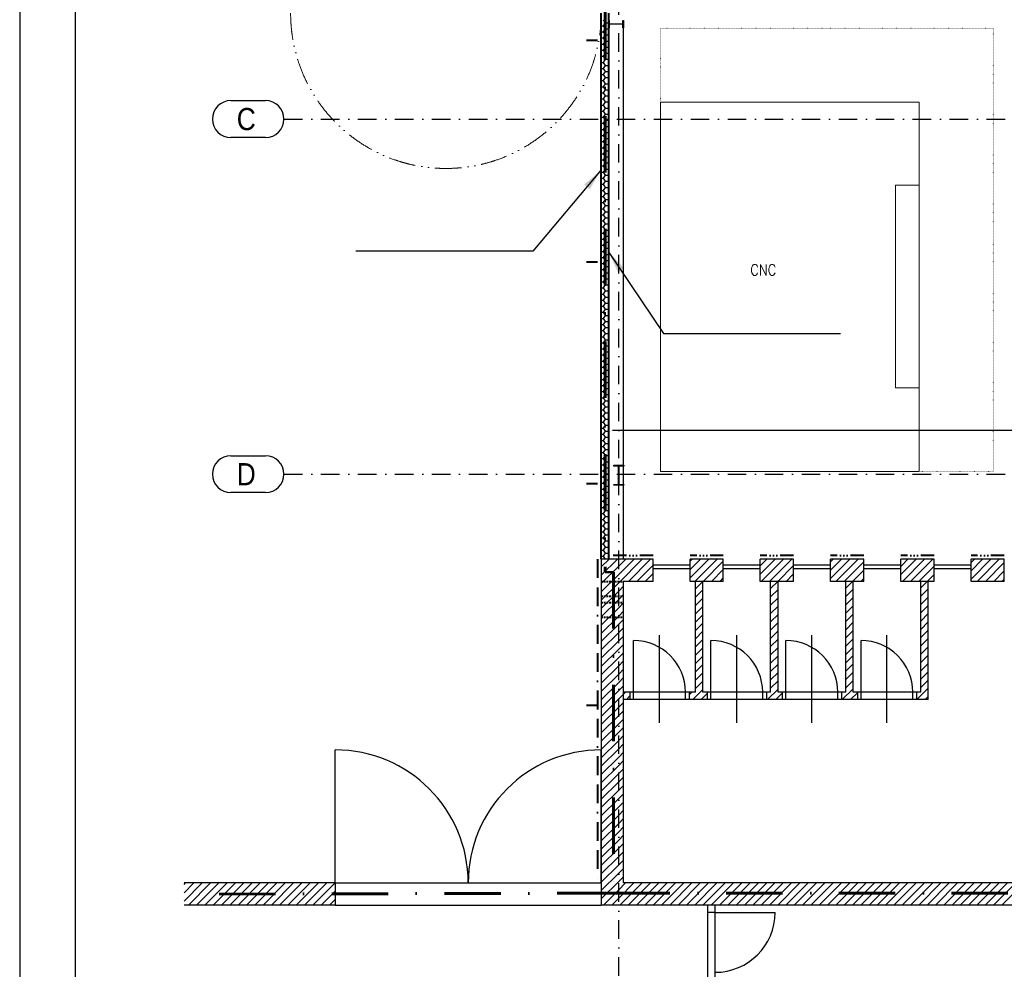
# Model space of a CAD drawing. Header units: millimetres. Extents: x 2886542 to 7567581, y -792623 to 134766.
# Tile 208 of 256: x 4739935 to 4753250, y -359593 to -346744. Entities that reach past the tile are written whole.
import ezdxf

# ---------------------------------------------------------------- set-up
doc = ezdxf.new("R2010")
doc.units = ezdxf.units.MM
for name, pattern in [('ACAD_ISO12W100', [21, 12, -3, 0, -3, 0, -3]), ('ACAD_ISO14W100', [24, 12, -3, 0, -3, 0, -3, 0, -3]), ('DASHDOT', [1, 0.5, -0.25, 0, -0.25]), ('DASHDOTX2', [50.8, 25.4, -12.7, 0, -12.7]), ('DASHED', [0.75, 0.5, -0.25]), ('HRANIČNÍ', [44.45, 12.7, -6.35, 12.7, -6.35, 0, -6.35]), ('TEČKOVANÁ', [0.25, 0, -0.25])]:
    doc.linetypes.add(name, pattern=pattern)
for name, color, linetype, lineweight in [('CKPROSTUPY_NADROVINOU', 7, 'DASHDOT', 25), ('IN_NS_TLUSTA', 1, 'Continuous', 40), ('Text obecně', 7, 'Continuous', 25)]:
    doc.layers.add(name, color=color, linetype=linetype, lineweight=lineweight)
doc.layers.add('IN_NS_VYPLNE OTVORU', color=16, linetype='Continuous')
doc.layers.add('požárničina', color=10, linetype='Continuous')
doc.styles.add('ARIAL', font='arial.ttf')
doc.styles.add('ROMAND', font='romand.shx', dxfattribs={"width": 0.85})
doc.styles.add('ROMANT', font='romant')
doc.dimstyles.new('úhlová', dxfattribs={"dimscale": 0.2, "dimtxt": 2.5, "dimasz": 1.5, "dimexe": 0, "dimexo": 3, "dimgap": 1, "dimtad": 1, "dimdec": 0, "dimzin": 0, "dimdsep": 46, "dimtxsty": 'ROMANT', "dimcen": 5, "dimclrd": 256, "dimclre": 256, "dimclrt": 7, "dimadec": 1, "dimazin": 0, "dimtfac": 1, "dimtdec": 0, "dimtix": 1, "dimtmove": 2, "dimatfit": 3, "dimfxl": 0, "dimtvp": 2, "dimtolj": 1, "dimtzin": 0, "dimarcsym": 0})

msp = doc.modelspace()

# ---------------------------------------------------------------- linework, layer by layer
at = {"layer": 'CKPROSTUPY_NADROVINOU', "color": 0, "ltscale": 500}
for p, q in [((4748035.4, -361679.5), (4748035.4, -334462.1)), ((4743509.4, -348088.4), (4807982.6, -348088.4)), ((4743509.4, -352893.4), (4807982.6, -352893.4))]:
    msp.add_line(p, q, dxfattribs=at)
at = {"layer": 'IN_NS_TLUSTA', "color": 0}
for p, q in [((4747800.4, -354043.4), (4747800.4, -346653.4)), ((4747900.4, -354043.4), (4747900.4, -346653.4))]:
    msp.add_line(p, q, dxfattribs=at)
at = {"layer": 'IN_NS_TLUSTA', "color": 0, "linetype": 'HRANIČNÍ', "ltscale": 20}
for p, q in [((4747750.4, -347023.4), (4747600.4, -347023.4)), ((4747750.4, -350023.4), (4747600.4, -350023.4)), ((4747750.4, -353023.4), (4747600.4, -353023.4)), ((4747750.4, -354043.4), (4747750.4, -358423.4)), ((4747750.4, -356023.4), (4747600.4, -356023.4))]:
    msp.add_line(p, q, dxfattribs=at)
at = {"layer": 'IN_NS_TLUSTA', "color": 0, "linetype": 'ACAD_ISO14W100', "ltscale": 15}
for p, q in [((4748500.4, -353993.4), (4747900.4, -353993.4)), ((4749450.4, -353993.3), (4749000.4, -353993.3)), ((4750400.4, -353993.4), (4749950.4, -353993.4)), ((4751350.4, -353993.3), (4750900.4, -353993.3)), ((4752300.4, -353993.4), (4751850.4, -353993.4)), ((4753250.4, -353993.4), (4752800.4, -353993.4))]:
    msp.add_line(p, q, dxfattribs=at)
at = {"layer": 'IN_NS_TLUSTA', "color": 0, "linetype": 'DASHED', "ltscale": 50}
for p, q in [((4747795.4, -354343.4), (4748100.4, -354343.4)), ((4747795.4, -354543.3, 0), (4748100.4, -354543.3, 0)), ((4747795.4, -354628.4), (4748100.4, -354628.4)), ((4747795.4, -354828.4, 0), (4748100.4, -354828.4, 0))]:
    msp.add_line(p, q, dxfattribs=at)
at = {"layer": 'IN_NS_VYPLNE OTVORU', "color": 0}
for p, q in [((4747800.4, -346826.3), (4747831.7, -346826.3)), ((4747855.5, -346785.1), (4747831.7, -346743.8)), ((4747831.7, -346826.3), (4747855.5, -346785.1)), ((4747855.5, -346867.5), (4747831.7, -346826.3)), ((4747855.5, -346785.1), (4747900.4, -346785.1)), ((4747900.6, -346853.4), (4747900.4, -346753.4)), ((4747900.4, -346753.4), (4747908.9, -346753.4)), ((4747908.9, -346853.4), (4747900.6, -346853.4)), ((4747908.9, -346753.4), (4747908.9, -346788.6)), ((4747908.9, -346818.2), (4747908.9, -346853.4)), ((4747920.9, -346800.6), (4748079.9, -346800.6)), ((4748079.9, -346806.2), (4747920.9, -346806.2)), ((4748091.9, -346788.6), (4748091.9, -346753.4)), ((4748091.9, -346753.4), (4748100.4, -346753.4)), ((4748091.9, -346853.4), (4748091.9, -346818.2)), ((4748100.4, -346853.4), (4748091.9, -346853.4)), ((4748100.4, -346753.4), (4748100.4, -346853.4)), ((4748100.4, -354043.4), (4748100.4, -346853.4)), ((4747800.4, -346908.8), (4747831.7, -346908.8)), ((4747800.4, -346991.3), (4747831.7, -346991.3)), ((4747831.7, -346908.8), (4747855.5, -346867.5)), ((4747855.5, -346950), (4747831.7, -346908.8)), ((4747831.7, -346991.3), (4747855.5, -346950)), ((4747855.5, -347032.5), (4747831.7, -346991.3)), ((4747855.5, -346867.5), (4747900.4, -346867.5)), ((4747855.5, -346950), (4747900.4, -346950)), ((4747800.4, -347073.8), (4747831.7, -347073.8)), ((4747831.7, -347073.8), (4747855.5, -347032.5)), ((4747855.5, -347115), (4747831.7, -347073.8)), ((4747831.7, -347156.3), (4747855.5, -347115)), ((4747855.5, -347032.5), (4747900.4, -347032.5)), ((4747855.5, -347115), (4747900.4, -347115)), ((4747800.4, -347156.3), (4747831.7, -347156.3)), ((4747800.4, -347238.7), (4747831.7, -347238.7)), ((4747855.5, -347197.5), (4747831.7, -347156.3)), ((4747831.7, -347238.7), (4747855.5, -347197.5)), ((4747855.5, -347280), (4747831.7, -347238.7)), ((4747855.5, -347197.5), (4747900.4, -347197.5)), ((4747800.4, -347321.2), (4747831.7, -347321.2)), ((4747831.7, -347321.2), (4747855.5, -347280)), ((4747855.5, -347362.5), (4747831.7, -347321.2)), ((4747831.7, -347403.7), (4747855.5, -347362.5)), ((4747855.5, -347280), (4747900.4, -347280)), ((4747855.5, -347362.5), (4747900.4, -347362.5)), ((4747800.4, -347403.7), (4747831.7, -347403.7)), ((4747800.4, -347486.2), (4747831.7, -347486.2)), ((4747855.5, -347445), (4747831.7, -347403.7)), ((4747831.7, -347486.2), (4747855.5, -347445)), ((4747855.5, -347527.5), (4747831.7, -347486.2)), ((4747831.7, -347568.7), (4747855.5, -347527.5)), ((4747855.5, -347445), (4747900.4, -347445)), ((4747855.5, -347527.5), (4747900.4, -347527.5)), ((4747800.4, -347568.7), (4747831.7, -347568.7)), ((4747800.4, -347651.2), (4747831.7, -347651.2)), ((4747855.5, -347609.9), (4747831.7, -347568.7)), ((4747831.7, -347651.2), (4747855.5, -347609.9)), ((4747855.5, -347692.4), (4747831.7, -347651.2)), ((4747855.5, -347609.9), (4747900.4, -347609.9)), ((4747800.4, -347733.7), (4747831.7, -347733.7)), ((4747831.7, -347733.7), (4747855.5, -347692.4)), ((4747855.5, -347774.9), (4747831.7, -347733.7)), ((4747831.7, -347816.2), (4747855.5, -347774.9)), ((4747855.5, -347692.4), (4747900.4, -347692.4)), ((4747855.5, -347774.9), (4747900.4, -347774.9)), ((4747800.4, -347816.2), (4747831.7, -347816.2)), ((4747800.4, -347898.7), (4747831.7, -347898.7)), ((4747855.5, -347857.4), (4747831.7, -347816.2)), ((4747831.7, -347898.7), (4747855.5, -347857.4)), ((4747855.5, -347939.9), (4747831.7, -347898.7)), ((4747855.5, -347857.4), (4747900.4, -347857.4)), ((4747800.4, -347981.1), (4747831.7, -347981.1)), ((4747831.7, -347981.1), (4747855.5, -347939.9)), ((4747855.5, -348022.4), (4747831.7, -347981.1)), ((4747831.7, -348063.6), (4747855.5, -348022.4)), ((4747855.5, -347939.9), (4747900.4, -347939.9)), ((4747855.5, -348022.4), (4747900.4, -348022.4)), ((4747800.4, -348063.6), (4747831.7, -348063.6)), ((4747800.4, -348146.1), (4747831.7, -348146.1)), ((4747855.5, -348104.9), (4747831.7, -348063.6)), ((4747831.7, -348146.1), (4747855.5, -348104.9)), ((4747855.5, -348187.4), (4747831.7, -348146.1)), ((4747831.7, -348228.6), (4747855.5, -348187.4)), ((4747855.5, -348104.9), (4747900.4, -348104.9)), ((4747855.5, -348187.4), (4747900.4, -348187.4)), ((4747800.4, -348228.6), (4747831.7, -348228.6)), ((4747800.4, -348311.1), (4747831.7, -348311.1)), ((4747855.5, -348269.9), (4747831.7, -348228.6)), ((4747831.7, -348311.1), (4747855.5, -348269.9)), ((4747855.5, -348352.3), (4747831.7, -348311.1)), ((4747855.5, -348269.9), (4747900.4, -348269.9)), ((4747800.4, -348393.6), (4747831.7, -348393.6)), ((4747831.7, -348393.6), (4747855.5, -348352.3)), ((4747855.5, -348434.8), (4747831.7, -348393.6)), ((4747831.7, -348476.1), (4747855.5, -348434.8)), ((4747855.5, -348352.3), (4747900.4, -348352.3)), ((4747855.5, -348434.8), (4747900.4, -348434.8)), ((4747800.4, -348476.1), (4747831.7, -348476.1)), ((4747800.4, -348558.6), (4747831.7, -348558.6)), ((4747855.5, -348517.3), (4747831.7, -348476.1)), ((4747831.7, -348558.6), (4747855.5, -348517.3)), ((4747855.5, -348599.8), (4747831.7, -348558.6)), ((4747855.5, -348517.3), (4747900.4, -348517.3)), ((4747800.4, -348641.1), (4747831.7, -348641.1)), ((4747800.4, -348723.5), (4747831.7, -348723.5)), ((4747831.7, -348641.1), (4747855.5, -348599.8)), ((4747855.5, -348682.3), (4747831.7, -348641.1)), ((4747831.7, -348723.5), (4747855.5, -348682.3)), ((4747855.5, -348764.8), (4747831.7, -348723.5)), ((4747855.5, -348599.8), (4747900.4, -348599.8)), ((4747855.5, -348682.3), (4747900.4, -348682.3)), ((4747800.4, -348806), (4747831.7, -348806)), ((4747831.7, -348806), (4747855.5, -348764.8)), ((4747855.5, -348847.3), (4747831.7, -348806)), ((4747831.7, -348888.5), (4747855.5, -348847.3)), ((4747855.5, -348764.8), (4747900.4, -348764.8)), ((4747855.5, -348847.3), (4747900.4, -348847.3)), ((4747800.4, -348888.5), (4747831.7, -348888.5)), ((4747800.4, -348971), (4747831.7, -348971)), ((4747855.5, -348929.8), (4747831.7, -348888.5)), ((4747831.7, -348971), (4747855.5, -348929.8)), ((4747855.5, -349012.3), (4747831.7, -348971)), ((4747855.5, -348929.8), (4747900.4, -348929.8)), ((4747800.4, -349053.5), (4747831.7, -349053.5)), ((4747831.7, -349053.5), (4747855.5, -349012.3)), ((4747855.5, -349094.7), (4747831.7, -349053.5)), ((4747831.7, -349136), (4747855.5, -349094.7)), ((4747855.5, -349012.3), (4747900.4, -349012.3)), ((4747855.5, -349094.7), (4747900.4, -349094.7)), ((4747800.4, -349136), (4747831.7, -349136)), ((4747800.4, -349218.5), (4747831.7, -349218.5)), ((4747855.5, -349177.2), (4747831.7, -349136)), ((4747831.7, -349218.5), (4747855.5, -349177.2)), ((4747855.5, -349259.7), (4747831.7, -349218.5)), ((4747855.5, -349177.2), (4747900.4, -349177.2)), ((4747800.4, -349301), (4747831.7, -349301)), ((4747800.4, -349383.5), (4747831.7, -349383.5)), ((4747831.7, -349301), (4747855.5, -349259.7)), ((4747855.5, -349342.2), (4747831.7, -349301)), ((4747831.7, -349383.5), (4747855.5, -349342.2)), ((4747855.5, -349424.7), (4747831.7, -349383.5)), ((4747855.5, -349259.7), (4747900.4, -349259.7)), ((4747855.5, -349342.2), (4747900.4, -349342.2)), ((4747800.4, -349465.9), (4747831.7, -349465.9)), ((4747831.7, -349465.9), (4747855.5, -349424.7)), ((4747855.5, -349507.2), (4747831.7, -349465.9)), ((4747831.7, -349548.4), (4747855.5, -349507.2)), ((4747855.5, -349424.7), (4747900.4, -349424.7)), ((4747855.5, -349507.2), (4747900.4, -349507.2)), ((4747800.4, -349548.4), (4747831.7, -349548.4)), ((4747800.4, -349630.9), (4747831.7, -349630.9)), ((4747855.5, -349589.7), (4747831.7, -349548.4)), ((4747831.7, -349630.9), (4747855.5, -349589.7)), ((4747855.5, -349672.2), (4747831.7, -349630.9)), ((4747855.5, -349589.7), (4747900.4, -349589.7)), ((4747800.4, -349713.4), (4747831.7, -349713.4)), ((4747831.7, -349713.4), (4747855.5, -349672.2)), ((4747855.5, -349754.7), (4747831.7, -349713.4)), ((4747831.7, -349795.9), (4747855.5, -349754.7)), ((4747855.5, -349672.2), (4747900.4, -349672.2)), ((4747855.5, -349754.7), (4747900.4, -349754.7)), ((4747800.4, -349795.9), (4747831.7, -349795.9)), ((4747800.4, -349878.4), (4747831.7, -349878.4)), ((4747855.5, -349837.1), (4747831.7, -349795.9)), ((4747831.7, -349878.4), (4747855.5, -349837.1)), ((4747855.5, -349919.6), (4747831.7, -349878.4)), ((4747831.7, -349960.9), (4747855.5, -349919.6)), ((4747855.5, -349837.1), (4747900.4, -349837.1)), ((4747855.5, -349919.6), (4747900.4, -349919.6)), ((4747800.4, -349960.9), (4747831.7, -349960.9)), ((4747800.4, -350043.4), (4747831.7, -350043.4)), ((4747855.5, -350002.1), (4747831.7, -349960.9)), ((4747831.7, -350043.4), (4747855.5, -350002.1)), ((4747855.5, -350084.6), (4747831.7, -350043.4)), ((4747855.5, -350002.1), (4747900.4, -350002.1)), ((4747800.4, -350125.9), (4747831.7, -350125.9)), ((4747831.7, -350125.9), (4747855.5, -350084.6)), ((4747855.5, -350167.1), (4747831.7, -350125.9)), ((4747831.7, -350208.3), (4747855.5, -350167.1)), ((4747855.5, -350084.6), (4747900.4, -350084.6)), ((4747855.5, -350167.1), (4747900.4, -350167.1)), ((4747800.4, -350208.3), (4747831.7, -350208.3)), ((4747800.4, -350290.8), (4747831.7, -350290.8)), ((4747855.5, -350249.6), (4747831.7, -350208.3)), ((4747831.7, -350290.8), (4747855.5, -350249.6)), ((4747855.5, -350332.1), (4747831.7, -350290.8)), ((4747855.5, -350249.6), (4747900.4, -350249.6)), ((4747800.4, -350373.3), (4747831.7, -350373.3)), ((4747800.4, -350455.8), (4747831.7, -350455.8)), ((4747831.7, -350373.3), (4747855.5, -350332.1)), ((4747855.5, -350414.6), (4747831.7, -350373.3)), ((4747831.7, -350455.8), (4747855.5, -350414.6)), ((4747855.5, -350497.1), (4747831.7, -350455.8)), ((4747855.5, -350332.1), (4747900.4, -350332.1)), ((4747855.5, -350414.6), (4747900.4, -350414.6)), ((4747800.4, -350538.3), (4747831.7, -350538.3)), ((4747831.7, -350538.3), (4747855.5, -350497.1)), ((4747855.5, -350579.5), (4747831.7, -350538.3)), ((4747831.7, -350620.8), (4747855.5, -350579.5)), ((4747855.5, -350497.1), (4747900.4, -350497.1)), ((4747855.5, -350579.5), (4747900.4, -350579.5)), ((4747800.4, -350620.8), (4747831.7, -350620.8)), ((4747800.4, -350703.3), (4747831.7, -350703.3)), ((4747855.5, -350662), (4747831.7, -350620.8)), ((4747831.7, -350703.3), (4747855.5, -350662)), ((4747855.5, -350744.5), (4747831.7, -350703.3)), ((4747855.5, -350662), (4747900.4, -350662)), ((4747800.4, -350785.8), (4747831.7, -350785.8)), ((4747831.7, -350785.8), (4747855.5, -350744.5)), ((4747855.5, -350827), (4747831.7, -350785.8)), ((4747831.7, -350868.3), (4747855.5, -350827)), ((4747855.5, -350744.5), (4747900.4, -350744.5)), ((4747855.5, -350827), (4747900.4, -350827)), ((4747800.4, -350868.3), (4747831.7, -350868.3)), ((4747800.4, -350950.7), (4747831.7, -350950.7)), ((4747855.5, -350909.5), (4747831.7, -350868.3)), ((4747831.7, -350950.7), (4747855.5, -350909.5)), ((4747855.5, -350992), (4747831.7, -350950.7)), ((4747855.5, -350909.5), (4747900.4, -350909.5)), ((4747800.4, -351033.2), (4747831.7, -351033.2)), ((4747800.4, -351115.7), (4747831.7, -351115.7)), ((4747831.7, -351033.2), (4747855.5, -350992)), ((4747855.5, -351074.5), (4747831.7, -351033.2)), ((4747831.7, -351115.7), (4747855.5, -351074.5)), ((4747855.5, -351157), (4747831.7, -351115.7)), ((4747855.5, -350992), (4747900.4, -350992)), ((4747855.5, -351074.5), (4747900.4, -351074.5)), ((4747800.4, -351198.2), (4747831.7, -351198.2)), ((4747831.7, -351198.2), (4747855.5, -351157)), ((4747855.5, -351239.5), (4747831.7, -351198.2)), ((4747831.7, -351280.7), (4747855.5, -351239.5)), ((4747855.5, -351157), (4747900.4, -351157)), ((4747855.5, -351239.5), (4747900.4, -351239.5)), ((4747800.4, -351280.7), (4747831.7, -351280.7)), ((4747800.4, -351363.2), (4747831.7, -351363.2)), ((4747855.5, -351321.9), (4747831.7, -351280.7)), ((4747831.7, -351363.2), (4747855.5, -351321.9)), ((4747855.5, -351404.4), (4747831.7, -351363.2)), ((4747855.5, -351321.9), (4747900.4, -351321.9)), ((4747800.4, -351445.7), (4747831.7, -351445.7)), ((4747831.7, -351445.7), (4747855.5, -351404.4)), ((4747855.5, -351486.9), (4747831.7, -351445.7)), ((4747831.7, -351528.2), (4747855.5, -351486.9)), ((4747855.5, -351404.4), (4747900.4, -351404.4)), ((4747855.5, -351486.9), (4747900.4, -351486.9)), ((4747800.4, -351528.2), (4747831.7, -351528.2)), ((4747800.4, -351610.7), (4747831.7, -351610.7)), ((4747855.5, -351569.4), (4747831.7, -351528.2)), ((4747831.7, -351610.7), (4747855.5, -351569.4)), ((4747855.5, -351651.9), (4747831.7, -351610.7)), ((4747831.7, -351693.1), (4747855.5, -351651.9)), ((4747855.5, -351569.4), (4747900.4, -351569.4)), ((4747855.5, -351651.9), (4747900.4, -351651.9)), ((4747800.4, -351693.1), (4747831.7, -351693.1)), ((4747800.4, -351775.6), (4747831.7, -351775.6)), ((4747855.5, -351734.4), (4747831.7, -351693.1)), ((4747831.7, -351775.6), (4747855.5, -351734.4)), ((4747855.5, -351816.9), (4747831.7, -351775.6)), ((4747855.5, -351734.4), (4747900.4, -351734.4)), ((4747800.4, -351858.1), (4747831.7, -351858.1)), ((4747831.7, -351858.1), (4747855.5, -351816.9)), ((4747855.5, -351899.4), (4747831.7, -351858.1)), ((4747831.7, -351940.6), (4747855.5, -351899.4)), ((4747855.5, -351816.9), (4747900.4, -351816.9)), ((4747855.5, -351899.4), (4747900.4, -351899.4)), ((4747800.4, -351940.6), (4747831.7, -351940.6)), ((4747800.4, -352023.1), (4747831.7, -352023.1)), ((4747855.5, -351981.9), (4747831.7, -351940.6)), ((4747831.7, -352023.1), (4747855.5, -351981.9)), ((4747855.5, -352064.3), (4747831.7, -352023.1)), ((4747855.5, -351981.9), (4747900.4, -351981.9)), ((4747800.4, -352105.6), (4747831.7, -352105.6)), ((4747800.4, -352188.1), (4747831.7, -352188.1)), ((4747831.7, -352105.6), (4747855.5, -352064.3)), ((4747855.5, -352146.8), (4747831.7, -352105.6)), ((4747831.7, -352188.1), (4747855.5, -352146.8)), ((4747855.5, -352229.3), (4747831.7, -352188.1)), ((4747855.5, -352064.3), (4747900.4, -352064.3)), ((4747855.5, -352146.8), (4747900.4, -352146.8)), ((4747800.4, -352270.6), (4747831.7, -352270.6)), ((4747831.7, -352270.6), (4747855.5, -352229.3)), ((4747855.5, -352311.8), (4747831.7, -352270.6)), ((4747831.7, -352353.1), (4747855.5, -352311.8)), ((4747855.5, -352229.3), (4747900.4, -352229.3)), ((4747855.5, -352311.8), (4747900.4, -352311.8)), ((4747800.4, -352353.1), (4747831.7, -352353.1)), ((4747800.4, -352435.5), (4747831.7, -352435.5)), ((4747855.5, -352394.3), (4747831.7, -352353.1)), ((4747831.7, -352435.5), (4747855.5, -352394.3)), ((4747855.5, -352476.8), (4747831.7, -352435.5)), ((4747855.5, -352394.3), (4747900.4, -352394.3)), ((4747800.4, -352518), (4747831.7, -352518)), ((4747831.7, -352518), (4747855.5, -352476.8)), ((4747855.5, -352559.3), (4747831.7, -352518)), ((4747831.7, -352600.5), (4747855.5, -352559.3)), ((4747855.5, -352476.8), (4747900.4, -352476.8)), ((4747855.5, -352559.3), (4747900.4, -352559.3)), ((4747800.4, -352600.5), (4747831.7, -352600.5)), ((4747800.4, -352683), (4747831.7, -352683)), ((4747855.5, -352641.8), (4747831.7, -352600.5)), ((4747831.7, -352683), (4747855.5, -352641.8)), ((4747855.5, -352724.3), (4747831.7, -352683)), ((4747855.5, -352641.8), (4747900.4, -352641.8)), ((4747800.4, -352765.5), (4747831.7, -352765.5)), ((4747800.4, -352848), (4747831.7, -352848)), ((4747831.7, -352765.5), (4747855.5, -352724.3)), ((4747855.5, -352806.7), (4747831.7, -352765.5)), ((4747831.7, -352848), (4747855.5, -352806.7)), ((4747855.5, -352889.2), (4747831.7, -352848)), ((4747855.5, -352724.3), (4747900.4, -352724.3)), ((4747855.5, -352806.7), (4747900.4, -352806.7)), ((4747967.9, -352783.6), (4747967.9, -352773.4)), ((4747967.9, -352773.4), (4748102.9, -352773.4)), ((4748017.1, -352783.6), (4747967.9, -352783.6)), ((4748032.1, -353018.2), (4748032.1, -352798.6)), ((4748038.7, -352798.6), (4748038.7, -353018.2)), ((4748102.9, -352783.6), (4748053.7, -352783.6)), ((4748102.9, -352773.4), (4748102.9, -352783.6)), ((4747800.4, -352930.5), (4747831.7, -352930.5)), ((4747831.7, -352930.5), (4747855.5, -352889.2)), ((4747855.5, -352971.7), (4747831.7, -352930.5)), ((4747831.7, -353013), (4747855.5, -352971.7)), ((4747855.5, -352889.2), (4747900.4, -352889.2)), ((4747855.5, -352971.7), (4747900.4, -352971.7)), ((4747800.4, -353013), (4747831.7, -353013)), ((4747800.4, -353095.5), (4747831.7, -353095.5)), ((4747855.5, -353054.2), (4747831.7, -353013)), ((4747831.7, -353095.5), (4747855.5, -353054.2)), ((4747855.5, -353136.7), (4747831.7, -353095.5)), ((4747855.5, -353054.2), (4747900.4, -353054.2)), ((4747967.9, -353043.4), (4747967.9, -353033.2)), ((4747967.9, -353033.2), (4748017.1, -353033.2)), ((4748102.9, -353043.4), (4747967.9, -353043.4)), ((4748053.7, -353033.2), (4748102.9, -353033.2)), ((4748102.9, -353033.2), (4748102.9, -353043.4)), ((4747800.4, -353177.9), (4747831.7, -353177.9)), ((4747831.7, -353177.9), (4747855.5, -353136.7)), ((4747855.5, -353219.2), (4747831.7, -353177.9)), ((4747831.7, -353260.4), (4747855.5, -353219.2)), ((4747855.5, -353136.7), (4747900.4, -353136.7)), ((4747855.5, -353219.2), (4747900.4, -353219.2)), ((4747800.4, -353260.4), (4747831.7, -353260.4)), ((4747800.4, -353342.9), (4747831.7, -353342.9)), ((4747855.5, -353301.7), (4747831.7, -353260.4)), ((4747831.7, -353342.9), (4747855.5, -353301.7)), ((4747855.5, -353384.2), (4747831.7, -353342.9)), ((4747831.7, -353425.4), (4747855.5, -353384.2)), ((4747855.5, -353301.7), (4747900.4, -353301.7)), ((4747855.5, -353384.2), (4747900.4, -353384.2)), ((4747800.4, -353425.4), (4747831.7, -353425.4)), ((4747800.4, -353507.9), (4747831.7, -353507.9)), ((4747855.5, -353466.7), (4747831.7, -353425.4)), ((4747831.7, -353507.9), (4747855.5, -353466.7)), ((4747855.5, -353549.1), (4747831.7, -353507.9)), ((4747855.5, -353466.7), (4747900.4, -353466.7)), ((4747800.4, -353590.4), (4747831.7, -353590.4)), ((4747831.7, -353590.4), (4747855.5, -353549.1)), ((4747855.5, -353631.6), (4747831.7, -353590.4)), ((4747831.7, -353672.9), (4747855.5, -353631.6)), ((4747855.5, -353549.1), (4747900.4, -353549.1)), ((4747855.5, -353631.6), (4747900.4, -353631.6)), ((4747800.4, -353672.9), (4747831.7, -353672.9)), ((4747800.4, -353755.4), (4747831.7, -353755.4)), ((4747855.5, -353714.1), (4747831.7, -353672.9)), ((4747831.7, -353755.4), (4747855.5, -353714.1)), ((4747855.5, -353796.6), (4747831.7, -353755.4)), ((4747855.5, -353714.1), (4747900.4, -353714.1)), ((4747800.4, -353837.9), (4747831.7, -353837.9)), ((4747831.7, -353837.9), (4747855.5, -353796.6)), ((4747855.5, -353879.1), (4747831.7, -353837.9)), ((4747831.7, -353920.3), (4747855.5, -353879.1)), ((4747855.5, -353796.6), (4747900.4, -353796.6)), ((4747855.5, -353879.1), (4747900.4, -353879.1)), ((4747800.4, -353920.3), (4747831.7, -353920.3)), ((4747800.4, -354002.8), (4747831.7, -354002.8)), ((4747800.4, -354043.4), (4747800.4, -358723.4)), ((4748500.4, -354043.4), (4747800.4, -354043.4)), ((4747800.4, -354149.1), (4747906.2, -354043.4)), ((4747800.4, -354261.4), (4748018.4, -354043.4)), ((4747855.5, -353961.6), (4747831.7, -353920.3)), ((4747831.7, -354002.8), (4747855.5, -353961.6)), ((4747855.1, -354043.4), (4747831.7, -354002.8)), ((4747855.5, -353961.6), (4747900.4, -353961.6)), ((4748035.4, -354138.6), (4748130.7, -354043.4)), ((4748035.4, -354250.9), (4748242.9, -354043.4)), ((4748035.4, -354363.1), (4748355.2, -354043.4)), ((4748167.4, -354343.4), (4748467.4, -354043.4)), ((4748500.4, -354343.4), (4748500.4, -354043.4)), ((4749000.4, -354343.4), (4749000.4, -354043.4)), ((4749450.4, -354043.4), (4749000.4, -354043.4)), ((4749000.4, -354071.7), (4749028.7, -354043.4)), ((4749000.4, -354183.9), (4749140.9, -354043.4)), ((4749000.4, -354296.2), (4749253.2, -354043.4)), ((4749065.4, -354343.4), (4749365.4, -354043.4)), ((4749450.4, -354343.4), (4749450.4, -354043.4)), ((4749950.4, -354343.4), (4749950.4, -354043.4)), ((4750400.4, -354043.4), (4749950.4, -354043.4)), ((4749950.4, -354131.9), (4750039, -354043.4)), ((4749950.4, -354244.2), (4750151.2, -354043.4)), ((4749963.5, -354343.4), (4750263.5, -354043.4)), ((4750075.7, -354343.4), (4750375.7, -354043.4)), ((4750400.4, -354343.4), (4750400.4, -354043.4)), ((4750900.4, -354343.4), (4750900.4, -354043.4)), ((4751350.4, -354043.4), (4750900.4, -354043.4)), ((4750900.4, -354080), (4750937, -354043.4)), ((4750900.4, -354192.2), (4751049.2, -354043.4)), ((4750900.4, -354304.5), (4751161.5, -354043.4)), ((4750973.7, -354343.4), (4751273.7, -354043.4)), ((4751350.4, -354343.4), (4751350.4, -354043.4)), ((4751850.4, -354343.4), (4751850.4, -354043.4)), ((4752300.4, -354043.4), (4751850.4, -354043.4)), ((4751850.4, -354140.2), (4751947.3, -354043.4)), ((4751850.4, -354252.5), (4752059.5, -354043.4)), ((4751871.8, -354343.4), (4752171.8, -354043.4)), ((4751984, -354343.4), (4752284, -354043.4)), ((4752300.4, -354343.4), (4752300.4, -354043.4)), ((4752800.4, -354343.4), (4752800.4, -354043.4)), ((4753250.4, -354043.4), (4752800.4, -354043.4)), ((4752800.4, -354088.3), (4752845.3, -354043.4)), ((4752800.4, -354200.5), (4752957.5, -354043.4)), ((4752800.4, -354312.8), (4753069.8, -354043.4)), ((4752882.1, -354343.4), (4753182.1, -354043.4)), ((4753250.4, -354343.4), (4753250.4, -354043.4)), ((4747800.4, -354373.6), (4748035.4, -354138.6)), ((4748279.7, -354343.4), (4748500.4, -354122.6)), ((4749000.4, -354123.4), (4748500.4, -354123.4)), ((4749000.4, -354173.4), (4748500.4, -354173.4)), ((4749177.7, -354343.4), (4749450.4, -354070.7)), ((4749290, -354343.4), (4749450.4, -354182.9)), ((4749950.4, -354123.4), (4749450.4, -354123.4)), ((4749950.4, -354173.4), (4749450.4, -354173.4)), ((4750188, -354343.4), (4750400.4, -354130.9)), ((4750900.4, -354123.4), (4750400.4, -354123.4)), ((4750900.4, -354173.4), (4750400.4, -354173.4)), ((4751086, -354343.4), (4751350.4, -354079)), ((4751850.4, -354123.4), (4751350.4, -354123.4)), ((4751850.4, -354173.4), (4751350.4, -354173.4)), ((4752096.3, -354343.4), (4752300.4, -354139.3)), ((4752800.4, -354123.4), (4752300.4, -354123.4)), ((4752800.4, -354173.4), (4752300.4, -354173.4)), ((4752994.3, -354343.4), (4753250.4, -354087.3)), ((4747800.4, -354485.9), (4748035.4, -354250.9)), ((4748391.9, -354343.4), (4748500.4, -354234.9)), ((4749402.2, -354343.4), (4749450.4, -354295.2)), ((4750300.2, -354343.4), (4750400.4, -354243.2)), ((4751198.3, -354343.4), (4751350.4, -354191.2)), ((4751310.5, -354343.4), (4751350.4, -354303.5)), ((4752208.5, -354343.4), (4752300.4, -354251.5)), ((4753106.6, -354343.4), (4753250.4, -354199.5)), ((4753218.8, -354343.4), (4753250.4, -354311.8)), ((4747800.4, -354598.1), (4748035.4, -354363.1)), ((4748035.4, -354475.4), (4748100.4, -354410.4)), ((4748500.4, -354343.4), (4748100.4, -354343.4)), ((4748100.4, -358423.4), (4748100.4, -354343.4)), ((4749450.4, -354343.4), (4749000.4, -354343.4)), ((4749075.4, -355843.4), (4749075.4, -354343.4)), ((4749175.4, -354343.4), (4749075.4, -354343.4)), ((4749075.4, -354445.7), (4749175.4, -354345.7)), ((4749175.4, -355843.4), (4749175.4, -354343.4)), ((4750400.4, -354343.4), (4749950.4, -354343.4)), ((4750090.4, -355843.4), (4750090.4, -354343.4)), ((4750090.4, -354441), (4750188, -354343.4)), ((4750190.4, -355843.4), (4750190.4, -354343.4)), ((4751350.4, -354343.4), (4750900.4, -354343.4)), ((4751105.4, -355843.4), (4751105.4, -354343.4)), ((4751105.4, -354436.2), (4751198.3, -354343.4)), ((4751105.4, -354548.5), (4751205.4, -354448.5)), ((4751205.4, -355843.4), (4751205.4, -354343.4)), ((4752300.4, -354343.4), (4751850.4, -354343.4)), ((4752120.4, -355843.4), (4752120.4, -354343.4)), ((4752120.4, -354431.5), (4752208.5, -354343.4)), ((4752120.4, -354543.8), (4752220.4, -354443.8)), ((4752220.4, -355943.4), (4752220.4, -354343.4)), ((4753250.4, -354343.4), (4752800.4, -354343.4)), ((4747800.4, -354710.4), (4748035.4, -354475.4)), ((4748035.4, -354587.6), (4748100.4, -354522.6)), ((4749075.4, -354557.9), (4749175.4, -354457.9)), ((4749075.4, -354670.2), (4749175.4, -354570.2)), ((4750090.4, -354553.2), (4750190.4, -354453.2)), ((4750090.4, -354665.5), (4750190.4, -354565.5)), ((4751105.4, -354660.7), (4751205.4, -354560.7)), ((4752120.4, -354656), (4752220.4, -354556)), ((4747800.4, -354822.6), (4748035.4, -354587.6)), ((4747800.4, -354934.9), (4748035.4, -354699.9)), ((4748035.4, -354699.9), (4748100.4, -354634.9)), ((4749075.4, -354782.4), (4749175.4, -354682.4)), ((4750090.4, -354777.7), (4750190.4, -354677.7)), ((4751105.4, -354773), (4751205.4, -354673)), ((4752120.4, -354768.3), (4752220.4, -354668.3)), ((4747800.4, -355047.2), (4748035.4, -354812.2)), ((4748035.4, -354812.2), (4748100.4, -354747.2)), ((4749075.4, -354894.7), (4749175.4, -354794.7)), ((4750090.4, -354890), (4750190.4, -354790)), ((4751105.4, -354885.2), (4751205.4, -354785.2)), ((4752120.4, -354880.5), (4752220.4, -354780.5)), ((4747800.4, -355159.4), (4748035.4, -354924.4)), ((4748035.4, -354924.4), (4748100.4, -354859.4)), ((4748035.4, -355036.7), (4748100.4, -354971.7)), ((4749075.4, -355006.9), (4749175.4, -354906.9)), ((4750090.4, -355002.2), (4750190.4, -354902.2)), ((4751105.4, -354997.5), (4751205.4, -354897.5)), ((4752120.4, -354992.8), (4752220.4, -354892.8)), ((4747800.4, -355271.7), (4748035.4, -355036.7)), ((4748035.4, -355148.9), (4748100.4, -355083.9)), ((4748587.9, -356256.6), (4748587.9, -355071.8)), ((4749075.4, -355119.2), (4749175.4, -355019.2)), ((4749632.9, -356256.6), (4749632.9, -355071.8)), ((4750090.4, -355114.5), (4750190.4, -355014.5)), ((4750647.9, -356256.6), (4750647.9, -355071.8)), ((4751105.4, -355109.7), (4751205.4, -355009.7)), ((4751662.9, -356256.6), (4751662.9, -355071.8)), ((4752120.4, -355105), (4752220.4, -355005)), ((4752120.4, -355217.3), (4752220.4, -355117.3)), ((4747800.4, -355383.9), (4748035.4, -355148.9)), ((4748035.4, -355261.2), (4748100.4, -355196.2)), ((4748237.9, -355843.4), (4748237.9, -355143.4)), ((4749075.4, -355231.4), (4749175.4, -355131.4)), ((4749075.4, -355343.7), (4749175.4, -355243.7)), ((4749282.9, -355843.4), (4749282.9, -355143.4)), ((4750090.4, -355226.7), (4750190.4, -355126.7)), ((4750090.4, -355339), (4750190.4, -355239)), ((4750297.9, -355843.4), (4750297.9, -355143.4)), ((4751105.4, -355222), (4751205.4, -355122)), ((4751105.4, -355334.3), (4751205.4, -355234.3)), ((4751312.9, -355843.4), (4751312.9, -355143.4)), ((4752120.4, -355329.5), (4752220.4, -355229.5)), ((4747800.4, -355496.2), (4748035.4, -355261.2)), ((4747800.4, -355608.4), (4748035.4, -355373.4)), ((4748035.4, -355373.4), (4748100.4, -355308.4)), ((4749075.4, -355456), (4749175.4, -355356)), ((4750090.4, -355451.2), (4750190.4, -355351.2)), ((4751105.4, -355446.5), (4751205.4, -355346.5)), ((4752120.4, -355441.8), (4752220.4, -355341.8)), ((4747800.4, -355720.7), (4748035.4, -355485.7)), ((4748035.4, -355485.7), (4748100.4, -355420.7)), ((4749075.4, -355568.2), (4749175.4, -355468.2)), ((4750090.4, -355563.5), (4750190.4, -355463.5)), ((4751105.4, -355558.8), (4751205.4, -355458.8)), ((4752120.4, -355554), (4752220.4, -355454)), ((4747800.4, -355832.9), (4748035.4, -355597.9)), ((4748035.4, -355597.9), (4748100.4, -355532.9)), ((4748035.4, -355710.2), (4748100.4, -355645.2)), ((4749075.4, -355680.5), (4749175.4, -355580.5)), ((4750090.4, -355675.7), (4750190.4, -355575.7)), ((4751105.4, -355671), (4751205.4, -355571)), ((4752120.4, -355666.3), (4752220.4, -355566.3)), ((4747800.4, -355945.2), (4748035.4, -355710.2)), ((4748035.4, -355822.4), (4748100.4, -355757.4)), ((4749075.4, -355792.7), (4749175.4, -355692.7)), ((4750090.4, -355788), (4750190.4, -355688)), ((4751105.4, -355783.3), (4751205.4, -355683.3)), ((4752120.4, -355778.5), (4752220.4, -355678.5)), ((4747800.4, -356057.4), (4748035.4, -355822.4)), ((4748035.4, -355934.7), (4748100.4, -355869.7)), ((4748187.9, -355843.4), (4748100.4, -355843.4)), ((4748100.4, -355869.7), (4748126.7, -355843.4)), ((4748139, -355943.4), (4748187.9, -355894.4)), ((4748987.9, -355843.4), (4748187.9, -355843.4)), ((4748187.9, -355843.4), (4748187.9, -355943.4)), ((4748237.9, -355943.4), (4748237.9, -355843.4)), ((4748937.9, -355943.4), (4748937.9, -355843.4)), ((4749075.4, -355843.4), (4748987.9, -355843.4)), ((4748987.9, -355843.4), (4748987.9, -355943.4)), ((4748987.9, -355880.2), (4749024.7, -355843.4)), ((4749037, -355943.4), (4749175.4, -355805)), ((4749149.2, -355943.4), (4749232.9, -355859.7)), ((4749232.9, -355843.4), (4749175.4, -355843.4)), ((4750032.9, -355843.4), (4749232.9, -355843.4)), ((4749232.9, -355843.4), (4749232.9, -355943.4)), ((4749282.9, -355943.4), (4749282.9, -355843.4)), ((4749982.9, -355943.4), (4749982.9, -355843.4)), ((4750090.4, -355843.4), (4750032.9, -355843.4)), ((4750032.9, -355843.4), (4750032.9, -355943.4)), ((4750032.9, -355845.5), (4750035, -355843.4)), ((4750047.3, -355943.4), (4750190.4, -355800.2)), ((4750159.5, -355943.4), (4750247.9, -355855)), ((4750247.9, -355843.4), (4750190.4, -355843.4)), ((4751047.9, -355843.4), (4750247.9, -355843.4)), ((4750247.9, -355843.4), (4750247.9, -355943.4)), ((4750297.9, -355943.4), (4750297.9, -355843.4)), ((4750997.9, -355943.4), (4750997.9, -355843.4)), ((4751105.4, -355843.4), (4751047.9, -355843.4)), ((4751047.9, -355843.4), (4751047.9, -355943.4)), ((4751057.5, -355943.4), (4751205.4, -355795.5)), ((4751169.8, -355943.4), (4751262.9, -355850.3)), ((4751262.9, -355843.4), (4751205.4, -355843.4)), ((4752062.9, -355843.4), (4751262.9, -355843.4)), ((4751262.9, -355843.4), (4751262.9, -355943.4)), ((4751312.9, -355943.4), (4751312.9, -355843.4)), ((4752012.9, -355943.4), (4752012.9, -355843.4)), ((4752120.4, -355843.4), (4752062.9, -355843.4)), ((4752062.9, -355843.4), (4752062.9, -355943.4)), ((4752067.8, -355943.4), (4752220.4, -355790.8)), ((4752180.1, -355943.4), (4752220.4, -355903.1)), ((4747800.4, -356169.7), (4748035.4, -355934.7)), ((4747800.4, -356281.9), (4748035.4, -356046.9)), ((4748035.4, -356046.9), (4748100.4, -355981.9)), ((4748187.9, -355943.4), (4748100.4, -355943.4)), ((4748987.9, -355943.4), (4748187.9, -355943.4)), ((4749232.9, -355943.4), (4748987.9, -355943.4)), ((4750032.9, -355943.4), (4749232.9, -355943.4)), ((4750247.9, -355943.4), (4750032.9, -355943.4)), ((4751047.9, -355943.4), (4750247.9, -355943.4)), ((4751262.9, -355943.4), (4751047.9, -355943.4)), ((4752062.9, -355943.4), (4751262.9, -355943.4)), ((4752220.4, -355943.4), (4752062.9, -355943.4)), ((4747800.4, -356394.2), (4748035.4, -356159.2)), ((4748035.4, -356159.2), (4748100.4, -356094.2)), ((4747800.4, -356506.4), (4748035.4, -356271.4)), ((4748035.4, -356271.4), (4748100.4, -356206.4)), ((4747800.4, -356618.7), (4748035.4, -356383.7)), ((4748035.4, -356383.7), (4748100.4, -356318.7)), ((4748035.4, -356496), (4748100.4, -356431)), ((4747800.4, -356731), (4748035.4, -356496)), ((4748035.4, -356608.2), (4748100.4, -356543.2)), ((4744200.4, -358423.4), (4744200.4, -356623.4)), ((4747800.4, -356843.2), (4748035.4, -356608.2)), ((4747800.4, -358423.4), (4747800.4, -356623.4)), ((4748035.4, -356720.5), (4748100.4, -356655.5)), ((4747800.4, -356955.5), (4748035.4, -356720.5)), ((4747800.4, -357067.7), (4748035.4, -356832.7)), ((4748035.4, -356832.7), (4748100.4, -356767.7)), ((4747800.4, -357180), (4748035.4, -356945)), ((4748035.4, -356945), (4748100.4, -356880)), ((4747800.4, -357292.2), (4748035.4, -357057.2)), ((4748035.4, -357057.2), (4748100.4, -356992.2)), ((4748035.4, -357169.5), (4748100.4, -357104.5)), ((4747800.4, -357404.5), (4748035.4, -357169.5)), ((4748035.4, -357281.7), (4748100.4, -357216.7)), ((4747800.4, -357516.7), (4748035.4, -357281.7)), ((4748035.4, -357394), (4748100.4, -357329)), ((4747800.4, -357629), (4748035.4, -357394)), ((4747800.4, -357741.2), (4748035.4, -357506.2)), ((4748035.4, -357506.2), (4748100.4, -357441.2)), ((4747800.4, -357853.5), (4748035.4, -357618.5)), ((4748035.4, -357618.5), (4748100.4, -357553.5)), ((4747800.4, -357965.7), (4748035.4, -357730.7)), ((4748035.4, -357730.7), (4748100.4, -357665.7)), ((4748035.4, -357843), (4748100.4, -357778)), ((4747800.4, -358078), (4748035.4, -357843)), ((4748035.4, -357955.2), (4748100.4, -357890.2)), ((4747800.4, -358190.2), (4748035.4, -357955.2)), ((4748035.4, -358067.5), (4748100.4, -358002.5)), ((4747800.4, -358302.5), (4748035.4, -358067.5)), ((4747800.4, -358414.7), (4748035.4, -358179.8)), ((4748035.4, -358179.8), (4748100.4, -358114.7)), ((4747800.4, -358527), (4748035.4, -358292)), ((4748035.4, -358292), (4748100.4, -358227)), ((4744200.4, -358423.4), (4742158.2, -358423.4)), ((4742158.2, -358444.2), (4742179.1, -358423.4)), ((4742158.2, -358556.5), (4742291.4, -358423.4)), ((4742158.2, -358668.7), (4742403.6, -358423.4)), ((4742215.9, -358723.4), (4742515.9, -358423.4)), ((4742328.1, -358723.4), (4742628.1, -358423.4)), ((4742440.4, -358723.4), (4742740.4, -358423.4)), ((4742552.6, -358723.4), (4742852.6, -358423.4)), ((4742664.9, -358723.4), (4742964.9, -358423.4)), ((4742777.1, -358723.4), (4743077.1, -358423.4)), ((4742889.4, -358723.4), (4743189.4, -358423.4)), ((4743001.6, -358723.4), (4743301.6, -358423.4)), ((4743113.9, -358723.4), (4743413.9, -358423.4)), ((4743226.2, -358723.4), (4743526.2, -358423.4)), ((4743338.4, -358723.4), (4743638.4, -358423.4)), ((4743450.7, -358723.4), (4743750.7, -358423.4)), ((4743562.9, -358723.4), (4743862.9, -358423.4)), ((4743675.2, -358723.4), (4743975.2, -358423.4)), ((4743787.4, -358723.4), (4744087.4, -358423.4)), ((4743899.7, -358723.4), (4744199.7, -358423.4)), ((4744200.4, -358423.4), (4744200.4, -358723.4)), ((4744200.4, -358423.4), (4747800.4, -358423.4)), ((4747800.4, -358639.3), (4748035.4, -358404.3)), ((4748035.4, -358404.3), (4748100.4, -358339.3)), ((4748035.4, -358516.5), (4748128.5, -358423.4)), ((4748035.4, -358628.8), (4748240.8, -358423.4)), ((4748053, -358723.4), (4748353, -358423.4)), ((4753980.4, -358423.4), (4748100.4, -358423.4)), ((4748165.3, -358723.4), (4748465.3, -358423.4)), ((4748277.5, -358723.4), (4748577.5, -358423.4)), ((4748389.8, -358723.4), (4748689.8, -358423.4)), ((4748502.1, -358723.4), (4748802.1, -358423.4)), ((4748614.3, -358723.4), (4748914.3, -358423.4)), ((4748726.6, -358723.4), (4749026.6, -358423.4)), ((4748838.8, -358723.4), (4749138.8, -358423.4)), ((4748951.1, -358723.4), (4749251.1, -358423.4)), ((4749063.3, -358723.4), (4749363.3, -358423.4)), ((4749175.6, -358723.4), (4749475.6, -358423.4)), ((4749287.8, -358723.4), (4749587.8, -358423.4)), ((4749400.1, -358723.4), (4749700.1, -358423.4)), ((4749512.3, -358723.4), (4749812.3, -358423.4)), ((4749624.6, -358723.4), (4749924.6, -358423.4)), ((4749736.8, -358723.4), (4750036.8, -358423.4)), ((4749849.1, -358723.4), (4750149.1, -358423.4)), ((4749961.3, -358723.4), (4750261.3, -358423.4)), ((4750073.6, -358723.4), (4750373.6, -358423.4)), ((4750185.9, -358723.4), (4750485.9, -358423.4)), ((4750298.1, -358723.4), (4750598.1, -358423.4)), ((4750410.4, -358723.4), (4750710.4, -358423.4)), ((4750522.6, -358723.4), (4750822.6, -358423.4)), ((4750634.9, -358723.4), (4750934.9, -358423.4)), ((4750747.1, -358723.4), (4751047.1, -358423.4)), ((4750859.4, -358723.4), (4751159.4, -358423.4)), ((4750971.6, -358723.4), (4751271.6, -358423.4)), ((4751083.9, -358723.4), (4751383.9, -358423.4)), ((4751196.1, -358723.4), (4751496.1, -358423.4)), ((4751308.4, -358723.4), (4751608.4, -358423.4)), ((4751420.6, -358723.4), (4751720.6, -358423.4)), ((4751532.9, -358723.4), (4751832.9, -358423.4)), ((4751645.1, -358723.4), (4751945.1, -358423.4)), ((4751757.4, -358723.4), (4752057.4, -358423.4)), ((4751869.6, -358723.4), (4752169.6, -358423.4)), ((4751981.9, -358723.4), (4752281.9, -358423.4)), ((4752094.2, -358723.4), (4752394.2, -358423.4)), ((4752206.4, -358723.4), (4752506.4, -358423.4)), ((4752318.7, -358723.4), (4752618.7, -358423.4)), ((4752430.9, -358723.4), (4752730.9, -358423.4)), ((4752543.2, -358723.4), (4752843.2, -358423.4)), ((4752655.4, -358723.4), (4752955.4, -358423.4)), ((4752767.7, -358723.4), (4753067.7, -358423.4)), ((4752879.9, -358723.4), (4753179.9, -358423.4)), ((4752992.2, -358723.4), (4753292.2, -358423.4)), ((4753104.4, -358723.4), (4753404.4, -358423.4)), ((4753216.7, -358723.4), (4753516.7, -358423.4)), ((4744011.9, -358723.4), (4744200.4, -358534.9)), ((4747828.5, -358723.4), (4748035.4, -358516.5)), ((4744124.2, -358723.4), (4744200.4, -358647.2)), ((4747940.8, -358723.4), (4748035.4, -358628.8)), ((4744200.4, -358723.4), (4742158.2, -358723.4)), ((4744200.4, -358723.4), (4747800.4, -358723.4)), ((4754740.4, -358723.4), (4747800.4, -358723.4)), ((4749240.4, -360513.4), (4749240.4, -358723.4)), ((4749340.4, -358823.4), (4749240.4, -358823.4)), ((4749340.4, -360513.4), (4749340.4, -358723.4)), ((4749340.4, -358823.4), (4750150.4, -358823.4))]:
    msp.add_line(p, q, dxfattribs=at)
at = {"layer": 'IN_NS_VYPLNE OTVORU', "color": 0, "linetype": 'TEČKOVANÁ', "lineweight": 13, "ltscale": 20}
for p, q in [((4753100.4, -346858.7), (4748600.4, -346858.7)), ((4748600.4, -346858.7), (4748600.4, -347858.7)), ((4753100.4, -352858.7), (4753100.4, -346858.7)), ((4752100.4, -352858.7), (4753100.4, -352858.7))]:
    msp.add_line(p, q, dxfattribs=at)
at = {"layer": 'IN_NS_VYPLNE OTVORU', "color": 0, "linetype": 'ByBlock'}
for p, q in [((4742792.5, -347838.4), (4743259.4, -347838.4)), ((4743259.4, -348338.4), (4742792.5, -348338.4)), ((4742792.5, -352643.4), (4743259.4, -352643.4)), ((4743259.4, -353143.4), (4742792.5, -353143.4))]:
    msp.add_line(p, q, dxfattribs=at)
at = {"layer": 'IN_NS_VYPLNE OTVORU', "color": 0, "linetype": 'Continuous', "lineweight": 15}
for p, q in [((4748600.4, -347858.7), (4748600.4, -352858.7)), ((4752100.4, -347858.7), (4748600.4, -347858.7)), ((4752100.4, -348981.4), (4752100.4, -347858.7)), ((4752100.4, -348981.4), (4751779.7, -348981.4)), ((4751779.7, -348981.4), (4751779.7, -351724.3)), ((4752100.4, -351724.3), (4752100.4, -348981.4)), ((4751779.7, -351724.3), (4752100.4, -351724.3)), ((4752100.4, -352858.7), (4752100.4, -351724.3)), ((4748600.4, -352858.7), (4752100.4, -352858.7))]:
    msp.add_line(p, q, dxfattribs=at)
at = {"layer": 'IN_NS_VYPLNE OTVORU', "color": 0, "ltscale": 100}
msp.add_line((4747950.4, -352298.4), (4774350.4, -352298.4), dxfattribs=at)
at = {"layer": 'IN_NS_VYPLNE OTVORU', "color": 0}
for centre, radius, start, end in [((4747920.9, -346788.6), 12, 180, 270), ((4747920.9, -346818.2), 12, 90, 180), ((4748079.9, -346788.6), 12, 270, 0), ((4748079.9, -346818.2), 12, 360, 90), ((4748017.1, -352798.6), 15, 0, 90), ((4748053.7, -352798.6), 15, 90, 180), ((4748017.1, -353018.2), 15, 270, 360), ((4748053.7, -353018.2), 15, 180, 270), ((4748237.9, -355843.4), 700, 0, 90), ((4749282.9, -355843.4), 700, 0, 90), ((4750297.9, -355843.4), 700, 0, 90), ((4751312.9, -355843.4), 700, 0, 90), ((4744200.4, -358423.4), 1800, 0, 90), ((4747800.4, -358423.4), 1800, 90, 180), ((4749340.4, -358823.4), 810, 270.00058, 0.00003)]:
    msp.add_arc(centre, radius, start, end, dxfattribs=at)
at = {"layer": 'IN_NS_VYPLNE OTVORU', "color": 0, "linetype": 'ByBlock'}
for centre, start, end in [((4742792.5, -348088.4), 90, 270), ((4743259.4, -348088.4), 270, 90), ((4742792.5, -352893.4), 90, 270), ((4743259.4, -352893.4), 270, 90)]:
    msp.add_arc(centre, 250, start, end, dxfattribs=at)
at = {"layer": 'požárničina', "linetype": 'DASHDOTX2', "lineweight": 60, "ltscale": 30}
for p, q in [((4747852.2, -338906.5), (4747852.2, -354217.9)), ((4747965.4, -354217.9), (4747965.4, -358561.8)), ((4747965.4, -358561.8), (4742158.2, -358575.9)), ((4747965.4, -358561.8), (4762931.2, -358561.8))]:
    msp.add_line(p, q, dxfattribs=at)
at = {"layer": 'požárničina', "color": 1, "linetype": 'Continuous', "lineweight": 50}
msp.add_line((4747852.2, -354217.9), (4747965.4, -354217.9), dxfattribs=at)
at = {"layer": 'požárničina', "linetype": 'ACAD_ISO12W100', "lineweight": 0, "ltscale": 30}
msp.add_arc((4745699.1, -346656.7), 2100, 180, 0, dxfattribs=at)
at = {"layer": 'Text obecně'}
for p, q in [((4739935.1, -330115.8), (4739935.1, -374864.8)), ((4740685.1, -330865.8), (4740685.1, -374114.8)), ((4740685.1, -330865.8), (4740685.1, -374114.8))]:
    msp.add_line(p, q, dxfattribs=at)

# ---------------------------------------------------------------- texts
at = {"layer": 'IN_NS_VYPLNE OTVORU', "color": 0, "linetype": 'ByBlock', "style": 'ARIAL', "width": 0.85}
for s, p in [('C', (4742870.5, -348238.4)), ('D', (4742870.5, -353043.4))]:
    msp.add_text(s, height=300, dxfattribs=at).set_placement(p)
at = {"layer": 'IN_NS_VYPLNE OTVORU', "color": 0, "linetype": 'Continuous', "lineweight": 50, "style": 'ROMAND', "width": 0.85}
msp.add_text('CNC', height=150, rotation=360, dxfattribs=at).set_placement((4749816.2, -350204.7))

# ---------------------------------------------------------------- leaders
at = {"layer": 'požárničina'}
for points in [[(4747799.1, -348776.8), (4746875.8, -349878.1), (4744482.5, -349878.1)], [(4747899.1, -349884.2), (4748640, -350988.2), (4751033.3, -350988.2)], [(4755239.1, -358576.7), (4753996, -360099.9), (4750927, -360099.9)]]:
    msp.add_leader(points, dimstyle='úhlová', override={"dimasz": 1500, "dimgap": 1, "dimtad": 0}, dxfattribs=at)

doc.saveas('drawing.dxf')
